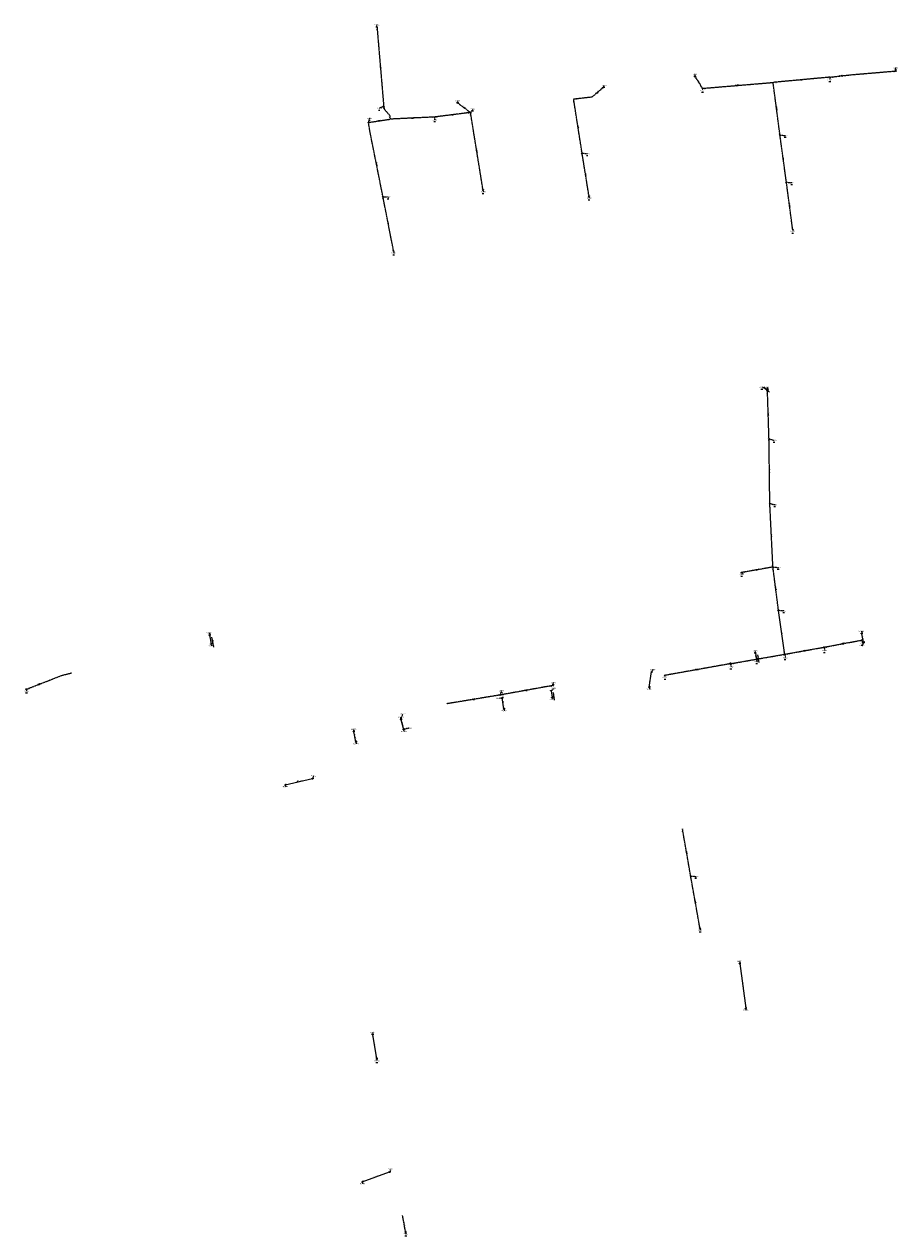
# Model space of a CAD drawing. Extents: x 188323 to 208361, y 565368 to 574910.
# Tile 225 of 256: x 197139 to 198250, y 573079 to 574621. Entities that reach past the tile are written whole.
import ezdxf

# ---------------------------------------------------------------- set-up
doc = ezdxf.new("R2010")
doc.units = 0
for name, pattern in [('BORDER', [1.75, 0.5, -0.25, 0.5, -0.25, 0, -0.25]), ('DASHDOT', [1, 0.5, -0.25, 0, -0.25]), ('DASHED', [0.75, 0.5, -0.25])]:
    doc.linetypes.add(name, pattern=pattern)
doc.layers.get('0').update_dxf_attribs({"linetype": 'CONTINUOUS'})
for name, color, linetype in [('RIO-AFM', 7, 'CONTINUOUS'), ('RIO-BOK', 7, 'CONTINUOUS'), ('RIO-DET', 7, 'CONTINUOUS'), ('RIO-KNP', 7, 'CONTINUOUS'), ('RIO-KNR', 7, 'CONTINUOUS'), ('RIO-LAG', 7, 'CONTINUOUS'), ('RIO-LAG_2B', 7, 'DASHED'), ('RIO-LAG_4', 7, 'BORDER'), ('RIO-LEN', 7, 'CONTINUOUS'), ('RIO-MVD', 1, 'CONTINUOUS'), ('RIO-VRB', 6, 'DASHDOT'), ('RIO-VRH', 7, 'CONTINUOUS')]:
    doc.layers.add(name, color=color, linetype=linetype)
doc.styles.add('RIO-TXT', font='isocp.shx')

# ---------------------------------------------------------------- blocks, each defined once
blk = doc.blocks.new('L_VHR')
blk.add_lwpolyline([(-0.5, 0), (0.5, 0), (-0.5, 0.15), (-0.5, -0.15), (0.5, 0)])
blk = doc.blocks.new('L_VKT')
blk.add_line((0.3, 0.95), (-0.3, -0.05))
blk.add_lwpolyline([(0.3, 0.15), (0.3, 0.75), (-0.3, 0.75), (-0.3, 0.15)], close=True)
blk = doc.blocks.new('K_UTB')
blk.add_lwpolyline([(0.5, 0.15), (0.5, -0.3), (-0.5, -0.3), (-0.5, 0.15), (-0.45, 0.15), (-0.45, -0.25), (0, -0.25), (0.45, -0.25), (0.45, 0.15)], close=True)
blk.add_lwpolyline([(0.85, 0.6), (0.55, 0.65), (0.614828, 0.459583), (0.850842, 0.598937)])
blk.add_arc((0.85, -0.25), 0.85, 90, 180)
at = {"style": 'RIO-TXT', "flags": 1}
blk.add_attdef('KNOOPNAAM', (2, 2), '', height=1, dxfattribs=at)
blk = doc.blocks.new('K_IPD')
blk.add_lwpolyline([(-0.496027, 0.307994), (0.503973, 0.307994), (0.003973, -0.558031)], close=True)
blk.add_solid([(-0.496027, 0.307994), (0.503973, 0.307994), (0.003973, -0.558031)])
at = {"style": 'RIO-TXT', "flags": 1}
blk.add_attdef('KNOOPNAAM', (2, 2), '', height=1, dxfattribs=at)
blk = doc.blocks.new('K_RGM')
blk.add_lwpolyline([(-0.6, 0.6), (-0.6, -0.6), (0.6, -0.6), (0.6, 0.6)], close=True)
blk.add_solid([(-0.6, 0.6), (0, 0.6), (-0.6, -0.6), (0, -0.6)])
at = {"style": 'RIO-TXT', "flags": 1}
blk.add_attdef('KNOOPNAAM', (2, 2), '', height=1, dxfattribs=at)
blk = doc.blocks.new('K_OVL')
for points in [[(0.6, 0.6), (-0.6, 0.6), (-0.6, -0.6), (0.6, -0.6)], [(1, 1.25), (0.474823, 0.983111), (0.413034, 1.369554)]]:
    blk.add_lwpolyline(points, close=True)
blk.add_arc((0.81571, 0.439293), 0.83139, 77.193131, 168.854604)
blk.add_solid([(-0.6, 0.6), (0.6, 0.6), (-0.6, -0.6), (0.6, -0.6)])
at = {"style": 'RIO-TXT', "flags": 1}
blk.add_attdef('KNOOPNAAM', (2, 2), '', height=1, dxfattribs=at)
blk = doc.blocks.new('K_FIC')
blk.add_circle((0, 0), 0.0625)
at = {"style": 'RIO-TXT', "flags": 1}
blk.add_attdef('KNOOPNAAM', (2, 2), '', height=1, dxfattribs=at)
blk = doc.blocks.new('994_06______63061___c263062_')
at = {"layer": 'RIO-LAG_4'}
blk.add_line((0, 0), (-6.947, 6.942), dxfattribs=at)
at = {"layer": 'RIO-AFM', "style": 'RIO-TXT'}
blk.add_text('r 160', height=0.9, rotation=315.0045, dxfattribs=at).set_placement((-3.8833, 4.5889))
at = {"layer": 'RIO-BOK', "style": 'RIO-TXT'}
for p in [(-6.9459, 4.9623), (-3.5065, 1.5272)]:
    blk.add_text('1.20', height=0.9, rotation=315.0045, dxfattribs=at).set_placement(p)
at = {"layer": 'RIO-LEN', "style": 'RIO-TXT'}
blk.add_text('1m', height=0.9, rotation=315.0045, dxfattribs=at).set_placement((-5.0296, 5.7337))
blk = doc.blocks.new('1279_90______900251____900252_')
at = {"layer": 'RIO-LAG'}
blk.add_line((0, 0), (2.224, -12.871), dxfattribs=at)
at = {"layer": 'RIO-AFM', "xscale": 0.9, "yscale": 0.9, "zscale": 0.9, "rotation": 279.7784}
blk.add_blockref('L_VKT', (1.3751, -5.0197), dxfattribs=at)
at = {"layer": 'RIO-AFM', "style": 'RIO-TXT'}
blk.add_text('1450/1200', height=0.9, rotation=279.7784, dxfattribs=at).set_placement((1.513, -5.8179))
at = {"layer": 'RIO-LEN', "style": 'RIO-TXT'}
blk.add_text('11m', height=0.9, rotation=279.7784, dxfattribs=at).set_placement((0.9152, -2.3592))
blk = doc.blocks.new('1280_90______900261____900262_')
at = {"layer": 'RIO-LAG'}
blk.add_line((0, 0), (1.396, -9.722), dxfattribs=at)
at = {"layer": 'RIO-AFM', "style": 'RIO-TXT'}
blk.add_text('r 250', height=0.9, rotation=278.1479, dxfattribs=at).set_placement((1.0397, -3.7205))
at = {"layer": 'RIO-LEN', "style": 'RIO-TXT'}
blk.add_text('8m', height=0.9, rotation=278.1479, dxfattribs=at).set_placement((0.8093, -2.117))
blk = doc.blocks.new('1281_90______900265____900266_')
at = {"layer": 'RIO-LAG'}
blk.add_line((0, 0), (1.622, -9.687), dxfattribs=at)
at = {"layer": 'RIO-VRH', "xscale": 2, "yscale": 2, "zscale": 2, "rotation": 459.4814}
blk.add_blockref('L_VHR', (0.811, -4.8435), dxfattribs=at)
at = {"layer": 'RIO-AFM', "style": 'RIO-TXT'}
blk.add_text('r 250', height=0.9, rotation=279.4814, dxfattribs=at).set_placement((1.126, -3.6953))
at = {"layer": 'RIO-BOK', "style": 'RIO-TXT'}
for s, p in [('0.20', (-1.1495, -1.6118)), ('0.28', (-0.3464, -6.406))]:
    blk.add_text(s, height=0.9, rotation=279.4814, dxfattribs=at).set_placement(p)
at = {"layer": 'RIO-LEN', "style": 'RIO-TXT'}
blk.add_text('9m', height=0.9, rotation=279.4814, dxfattribs=at).set_placement((0.8583, -2.0976))

msp = doc.modelspace()

# ---------------------------------------------------------------- linework, layer by layer
at = {"layer": 'RIO-LAG'}
for p, q in [((197374.512, 573843.328), (197376.432, 573832.192)), ((198206.208, 573834.112), (198203.856, 573845.504)), ((198068.8, 573820.544), (198070.208, 573812.096)), ((197933.616, 573776.96), (197936.608, 573796.416)), ((197748.864, 573749.376), (197746.8, 573763.52)), ((197808.896, 573772.608), (197810.096, 573764.224)), ((197617.824, 573735.808), (197621.216, 573723.328)), ((197617.824, 573735.808), (197621.216, 573723.328)), ((197560.512, 573707.456), (197557.824, 573720.64)), ((197470.736, 573652.672), (197505.376, 573660.928)), ((198048.8, 573425.408), (198056.304, 573368.576)), ((197587.104, 573304.064), (197582.032, 573334.912)), ((197568.704, 573147.52), (197603.472, 573160.32))]:
    msp.add_line(p, q, dxfattribs=at)
at = {"layer": 'RIO-LAG_2B'}
for p, q in [((197587.376, 574617.28), (197595.936, 574516.224)), ((197991.936, 574554.368), (198001.264, 574539.2)), ((198001.264, 574539.2), (198091.184, 574546.752)), ((198163.024, 574553.408), (198091.184, 574546.752)), ((198099.936, 574479.744), (198091.184, 574546.752)), ((197690.176, 574520.64), (197706.336, 574508.48)), ((197848.256, 574456.704), (197837.488, 574525.376)), ((197576.576, 574495.808), (197604.208, 574500.032)), ((197660.464, 574502.72), (197604.208, 574500.032)), ((197706.336, 574508.48), (197660.464, 574502.72)), ((197722.24, 574409.984), (197706.336, 574508.48)), ((198108.128, 574419.712), (198099.936, 574479.744)), ((197857.04, 574401.984), (197848.256, 574456.704)), ((198116.08, 574359.744), (198108.128, 574419.712)), ((197608.496, 574332.096), (197594.944, 574401.408)), ((198086, 574092.992), (198084, 574155.008)), ((198087.008, 574011.008), (198086, 574092.992)), ((198091.008, 573929.984), (198087.008, 574011.008)), ((198091.008, 573929.984), (198051.008, 573923.008)), ((198098, 573875.008), (198091.008, 573929.984)), ((198106, 573819.008), (198098, 573875.008)), ((198156, 573827.968), (198204, 573836.992)), ((198106, 573819.008), (198156, 573827.968)), ((198036.992, 573806.976), (197953.44, 573792.064)), ((198036.992, 573806.976), (198106, 573819.008)), ((197810.704, 573779.136), (197744.272, 573767.168)), ((197744.272, 573767.168), (197676.544, 573756.032)), ((197986.352, 573536.768), (197975.936, 573596.544)), ((197998.144, 573470.336), (197986.352, 573536.768)), ((197623.76, 573083.392), (197619.904, 573104.768))]:
    msp.add_line(p, q, dxfattribs=at)
for points in [[(198163.024, 574553.408), (198193.232, 574556.8), (198247.376, 574561.344)], [(197874.512, 574539.84), (197860.88, 574528.064), (197837.488, 574525.376)], [(197595.936, 574516.224), (197596.432, 574513.024), (197603.392, 574505.024), (197604.208, 574500.032)], [(197594.944, 574401.408), (197578.656, 574483.008), (197576.576, 574495.808)], [(197141.264, 573774.4), (197174.48, 573787.328), (197186.096, 573792), (197198.24, 573795.072)]]:
    msp.add_lwpolyline(points, dxfattribs=at)
at = {"layer": 'RIO-LAG_4'}
msp.add_line((198084, 574155.008), (198083.008, 574156.032), dxfattribs=at)
at = {"layer": 'RIO-VRB'}
for p, q in [((197587.38, 574617.28), (197587.3797, 574620.055)), ((198247.38, 574561.37), (198247.3795, 574565.145)), ((197991.93, 574554.35), (197991.9297, 574557.125)), ((198163.03, 574553.4), (198163.7371, 574550.0868)), ((197874.51, 574539.85), (197876.4864, 574542.9058)), ((198001.27, 574539.23), (198001.8035, 574536.9016)), ((197595.93, 574516.24), (197590.67, 574513.9006)), ((197690.18, 574520.66), (197690.1797, 574523.435)), ((197576.57, 574495.79), (197578.3052, 574501.2592)), ((197660.46, 574502.73), (197661.1671, 574499.4168)), ((197706.33, 574508.47), (197709.5918, 574513.058)), ((198099.94, 574479.75), (198106.9075, 574479.2213)), ((197848.25, 574456.71), (197855.2175, 574456.1813)), ((197722.24, 574409.98), (197722.7735, 574407.6516)), ((198108.12, 574419.72), (198115.0875, 574419.1913)), ((197594.94, 574401.43), (197601.9075, 574400.9013)), ((197857.04, 574402.01), (197857.5735, 574399.6816)), ((198116.08, 574359.75), (198116.6135, 574357.4216)), ((197608.5, 574332.07), (197609.0335, 574329.7416)), ((198083, 574156), (198077.2908, 574158.7762)), ((198084, 574155), (198083.9995, 574158.775)), ((198086, 574093), (198092.6482, 574091.28)), ((198087, 574011), (198093.6482, 574009.28)), ((198091, 573930), (198097.9675, 573929.4713)), ((198051, 573923), (198051.5335, 573920.6716)), ((198098, 573875), (198104.9675, 573874.4713)), ((197374.51, 573843.35), (197374.5097, 573846.125)), ((198203.86, 573845.48), (198203.8597, 573848.255)), ((198204, 573837), (198204.8806, 573832.702)), ((197376.43, 573832.2), (197376.9635, 573829.8716)), ((198068.8, 573820.52), (198068.7997, 573823.295)), ((198156, 573828), (198156.8806, 573823.702)), ((198206.2, 573834.1), (198204.4663, 573830.0303)), ((198037, 573807), (198037.8806, 573802.702)), ((198070.21, 573812.07), (198070.7435, 573809.7416)), ((198106, 573819), (198106.8806, 573814.702)), ((197936.61, 573796.39), (197938.5864, 573799.4458)), ((197953.44, 573792.06), (197953.9735, 573789.7316)), ((197141.26, 573774.37), (197141.7935, 573772.0416)), ((197808.9, 573772.6), (197813.2949, 573775.8377)), ((197810.71, 573779.15), (197811.7614, 573782.7397)), ((197933.62, 573776.94), (197934.1535, 573774.6116)), ((197746.8, 573763.5), (197742.9712, 573762.8049)), ((197744.27, 573767.19), (197746.0052, 573772.6592)), ((197810.1, 573764.21), (197810.6335, 573761.8816)), ((197617.83, 573735.81), (197620.249, 573743.1586)), ((197748.87, 573749.36), (197749.4035, 573747.0316)), ((197617.83, 573735.84), (197617.8297, 573738.615)), ((197557.83, 573720.63), (197557.8297, 573723.405)), ((197621.21, 573723.31), (197628.1775, 573725.2387)), ((197621.22, 573723.32), (197621.7535, 573720.9916)), ((197560.51, 573707.44), (197561.0435, 573705.1116)), ((197470.74, 573652.7), (197471.2735, 573650.3716)), ((197505.38, 573660.91), (197506.9172, 573664.2732)), ((197986.35, 573536.74), (197993.3175, 573536.2113)), ((197998.15, 573470.35), (197998.6835, 573468.0216)), ((198048.8, 573425.4), (198048.7997, 573428.175)), ((198056.3, 573368.6), (198056.8335, 573366.2716)), ((197582.03, 573334.92), (197582.0297, 573337.695)), ((197587.11, 573304.09), (197587.6435, 573301.7616)), ((197603.47, 573160.33), (197605.4464, 573163.3858)), ((197568.7, 573147.52), (197569.2335, 573145.1916)), ((197623.76, 573083.38), (197624.2935, 573081.0516))]:
    msp.add_line(p, q, dxfattribs=at)

# ---------------------------------------------------------------- block references
at = {"layer": 'RIO-AFM', "xscale": 0.9, "yscale": 0.9, "zscale": 0.9, "rotation": 13.3323}
msp.add_blockref('L_VKT', (197486.6309, 573656.9801), dxfattribs=at)
at = {"layer": 'RIO-DET'}
for name, p in [('994_06______63061___c263062_', (198086.496, 574152.512)), ('1279_90______900251____900252_', (197377.008, 573840.832)), ('1281_90______900265____900266_', (198071.296, 573818.048)), ('1280_90______900261____900262_', (197811.392, 573770.112))]:
    msp.add_blockref(name, p, dxfattribs=at)
at = {"layer": 'RIO-KNP', "xscale": 1.25, "yscale": 1.25, "zscale": 1.25}
for name, p in [('K_IPD', (197587.376, 574617.28)), ('K_IPD', (198247.376, 574561.344)), ('K_IPD', (197991.936, 574554.368)), ('K_FIC', (198091.184, 574546.752)), ('K_IPD', (198163.024, 574553.408)), ('K_IPD', (197874.512, 574539.84)), ('K_IPD', (198001.264, 574539.2)), ('K_IPD', (197595.936, 574516.224)), ('K_IPD', (197690.176, 574520.64)), ('K_FIC', (197837.488, 574525.376)), ('K_FIC', (197604.208, 574500.032)), ('K_IPD', (197660.464, 574502.72)), ('K_IPD', (197706.336, 574508.48)), ('K_IPD', (197576.576, 574495.808)), ('K_IPD', (198099.936, 574479.744)), ('K_IPD', (197848.256, 574456.704)), ('K_IPD', (197722.24, 574409.984)), ('K_IPD', (198108.128, 574419.712)), ('K_IPD', (197594.944, 574401.408)), ('K_IPD', (197857.04, 574401.984)), ('K_IPD', (198116.08, 574359.744)), ('K_IPD', (197608.496, 574332.096)), ('K_UTB', (198083.008, 574156.032)), ('K_OVL', (198084, 574155.008)), ('K_IPD', (198086, 574092.992)), ('K_IPD', (198087.008, 574011.008)), ('K_IPD', (198091.008, 573929.984)), ('K_IPD', (198051.008, 573923.008)), ('K_IPD', (198098, 573875.008)), ('K_UTB', (197374.512, 573843.328)), ('K_UTB', (198203.856, 573845.504)), ('K_IPD', (198204, 573836.992)), ('K_UTB', (197376.432, 573832.192)), ('K_UTB', (198068.8, 573820.544)), ('K_IPD', (198156, 573827.968)), ('K_UTB', (198206.208, 573834.112)), ('K_RGM', (198036.992, 573806.976)), ('K_UTB', (198070.208, 573812.096)), ('K_IPD', (198106, 573819.008)), ('K_FIC', (197198.24, 573795.072)), ('K_UTB', (197936.608, 573796.416)), ('K_IPD', (197953.44, 573792.064)), ('K_IPD', (197141.264, 573774.4)), ('K_IPD', (197810.704, 573779.136)), ('K_UTB', (197933.616, 573776.96)), ('K_IPD', (197744.272, 573767.168)), ('K_UTB', (197746.8, 573763.52)), ('K_UTB', (197808.896, 573772.608)), ('K_UTB', (197810.096, 573764.224)), ('K_FIC', (197676.544, 573756.032)), ('K_UTB', (197748.864, 573749.376)), ('K_UTB', (197617.824, 573735.808)), ('K_UTB', (197617.824, 573735.808)), ('K_UTB', (197557.824, 573720.64)), ('K_UTB', (197621.216, 573723.328)), ('K_UTB', (197621.216, 573723.328)), ('K_UTB', (197560.512, 573707.456)), ('K_UTB', (197470.736, 573652.672)), ('K_UTB', (197505.376, 573660.928)), ('K_FIC', (197975.936, 573596.544)), ('K_IPD', (197986.352, 573536.768)), ('K_IPD', (197998.144, 573470.336)), ('K_UTB', (198048.8, 573425.408)), ('K_UTB', (198056.304, 573368.576)), ('K_UTB', (197582.032, 573334.912)), ('K_UTB', (197587.104, 573304.064)), ('K_UTB', (197603.472, 573160.32)), ('K_UTB', (197568.704, 573147.52)), ('K_FIC', (197619.904, 573104.768)), ('K_RGM', (197623.76, 573083.392))]:
    msp.add_blockref(name, p, dxfattribs=at)
at = {"layer": 'RIO-VRH'}
for p, xscale, yscale, zscale, rotation in [((197591.655, 574566.76), 2, 2, 2, 274.8454), ((197996.6, 574546.79), 2, 2, 2, 301.7105), ((198127.105, 574550.085), 2, 2, 2, 185.2715), ((198178.13, 574555.1), 2, 2, 2, 186.4228), ((197867.695, 574533.95), 2, 2, 2, 220.8798), ((198046.225, 574543), 2, 2, 2, 4.7932), ((197596.18, 574514.645), 1.977, 1.977, 1.977, 278.9162), ((197698.255, 574514.565), 2, 2, 2, 322.9583), ((198095.56, 574513.26), 2, 2, 2, 97.4551), ((197590.39, 574497.92), 2, 2, 2, 8.7609), ((197632.335, 574501.39), 2, 2, 2, 182.7275), ((197683.395, 574505.6), 2, 2, 2, 187.132), ((197842.87, 574491.035), 2, 2, 2, 98.9161), ((197714.285, 574459.225), 2, 2, 2, 99.1844), ((197586.795, 574442.21), 2, 2, 2, 101.303), ((198104.03, 574449.735), 2, 2, 2, 97.7679), ((197852.645, 574429.36), 2, 2, 2, 99.1372), ((198112.1, 574389.735), 2, 2, 2, 97.5692), ((197601.72, 574366.75), 2, 2, 2, 101.0699), ((198085, 574124), 2, 2, 2, 271.8565), ((198071, 573926.5), 2, 2, 2, 369.9252), ((198131, 573823.5), 2, 2, 2, 190.2029), ((198180, 573832.5), 2, 2, 2, 190.6186), ((198069.505, 573816.295), 2, 2, 2, 459.4814), ((198071.5, 573813), 2, 2, 2, 189.8648), ((197995.22, 573799.53), 2, 2, 2, 370.136), ((197157.87, 573780.85), 2, 2, 2, 21.3099), ((197777.49, 573773.17), 2, 2, 2, 190.2036), ((197710.405, 573761.61), 2, 2, 2, 189.3557), ((197981.14, 573566.635), 2, 2, 2, 99.8941), ((197992.25, 573503.545), 2, 2, 2, 100.0864)]:
    msp.add_blockref('L_VHR', p, dxfattribs=dict(at, xscale=xscale, yscale=yscale, zscale=zscale, rotation=rotation))

# ---------------------------------------------------------------- texts
at = {"layer": 'RIO-AFM', "style": 'RIO-TXT'}
for s, rotation, p in [('r 160', 274.8454, (197592.1393, 574567.3432)), ('r 160', 301.7105, (197996.6039, 574547.7449)), ('r 160', 4.7932, (198045.3758, 574543.4305)), ('r 200', 365.2715, (198126.2501, 574550.5307)), ('r 160', 6.4228, (198177.2688, 574555.5062)), ('r 160', 400.8798, (197866.7517, 574533.8015)), ('r 160', 278.9162, (197596.5489, 574515.5234)), ('r 160', 322.9583, (197697.913, 574515.4569)), ('r 160', 277.4551, (198095.9715, 574514.131)), ('r 160', 8.7609, (197589.5132, 574498.2908)), ('r 200', 362.7275, (197631.5007, 574501.8682)), ('r 200', 367.132, (197682.5268, 574506.0095)), ('r 160', 278.9161, (197843.2597, 574491.9163)), ('r 160', 279.1844, (197714.7233, 574459.8434)), ('r 160', 281.303, (197587.1519, 574443.108)), ('r 160', 277.7679, (198104.4345, 574450.6082)), ('r 160', 279.1372, (197853.0269, 574430.2424)), ('r 160', 277.5692, (198112.5075, 574390.6069)), ('r 160', 281.0699, (197602.0767, 574367.6454)), ('r 160', 271.8565, (198085.4928, 574124.8267)), ('r 160', 270.7077, (198087.0156, 574052.8166)), ('r 160', 272.8359, (198089.4846, 573971.3355)), ('r 160', 369.9252, (198070.1131, 573926.8649)), ('r 200', 277.2615, (198094.9106, 573903.3694)), ('r 200', 278.1384, (198102.3976, 573847.8755)), ('r 120', 281.6273, (198205.3597, 573840.685)), ('r 160', 10.2029, (198130.114, 573823.8486)), ('r 160', 10.6186, (198179.1116, 573832.8421)), ('r 200', 9.8648, (198070.616, 573813.3538)), ('r 160', 370.136, (197994.3297, 573799.9056)), ('r 160', 21.3099, (197156.9335, 573781.0213)), ('r 160', 370.2036, (197776.5999, 573773.539)), ('r 300', 81.2523, (197934.4977, 573785.9402)), ('r 160', 369.3557, (197709.5207, 573761.9926)), ('r 200', 278.3368, (197748.2163, 573757.3051)), ('r 300', 285.1385, (197619.7945, 573730.474)), ('r 300', 285.1581, (197619.7992, 573730.4941)), ('r 200', 281.4932, (197559.5023, 573714.9296)), ('1800/1000', 13.3323, (197487.419, 573657.1669)), ('r 160', 279.8941, (197981.5119, 573567.5224)), ('r 160', 280.0864, (197992.621, 573504.4341)), ('r 500', 277.5303, (198052.9571, 573397.871)), ('r 500', 279.3649, (197584.9408, 573320.3876)), ('r 200', 20.2228, (197585.1518, 573154.1141)), ('r 200', 280.2328, (197622.1845, 573094.9674))]:
    msp.add_text(s, height=0.9, rotation=rotation, dxfattribs=at).set_placement(p)
at = {"layer": 'RIO-BOK', "style": 'RIO-TXT'}
for s, rotation, p in [('0.18', 274.8454, (197586.104, 574615.7664)), ('-0.50', 4.8236, (198243.4115, 574559.6301)), ('-0.63', 301.7105, (197991.4758, 574552.4231)), ('-0.76', 4.7932, (198087.2105, 574545.0322)), ('-0.34', 277.4551, (198089.9742, 574545.1998)), ('-0.78', 365.2715, (198092.7033, 574545.5055)), ('-0.61', 365.2715, (198159.0724, 574551.6722)), ('-0.61', 6.4228, (198164.5776, 574552.1654)), ('0.04', 400.8798, (197872.7292, 574536.4686)), ('-0.66', 301.7105, (197997.9318, 574541.9865)), ('-0.66', 4.7932, (198002.7819, 574537.9519)), ('0.08', 274.8454, (197594.2966, 574519.674)), ('0.08', 278.9162, (197594.7647, 574514.6396)), ('0.15', 322.9583, (197690.4551, 574518.6995)), ('-0.07', 278.9161, (197836.3247, 574523.7596)), ('-0.07', 366.5599, (197839.0413, 574524.1301)), ('-0.08', 8.7609, (197600.3705, 574498.0417)), ('-0.08', 279.4141, (197602.1594, 574503.866)), ('-0.08', 362.7275, (197605.6757, 574498.7191)), ('0.01', 362.7275, (197656.9689, 574501.1955)), ('0.01', 367.132, (197662.0236, 574501.5156)), ('0.11', 322.9583, (197702.652, 574509.5054)), ('0.11', 367.132, (197702.9679, 574506.6656)), ('0.11', 279.1844, (197705.1722, 574506.8641)), ('-0.03', 279.238, (197575.4137, 574494.1831)), ('-0.03', 8.7609, (197578.1667, 574494.6196)), ('-0.24', 277.4551, (198098.0604, 574483.6386)), ('-0.24', 277.7679, (198098.7428, 574478.1733)), ('0.06', 278.9161, (197846.357, 574460.0162)), ('0.06', 279.1372, (197847.0908, 574455.1051)), ('-0.17', 277.7679, (198106.2147, 574423.5984)), ('0.27', 279.1844, (197720.3504, 574413.281)), ('-0.17', 277.5692, (198106.9173, 574418.1474)), ('0.11', 281.303, (197592.9193, 574404.657)), ('0.11', 281.0699, (197593.8356, 574399.7869)), ('0.11', 279.1372, (197855.1253, 574405.3081)), ('-0.12', 277.5692, (198114.1881, 574363.6352)), ('0.14', 281.0699, (197606.4848, 574335.3028)), ('0.44', 271.8565, (198082.6468, 574153.555)), ('0.20', 271.8565, (198084.523, 574096.5138)), ('0.18', 270.7077, (198084.6181, 574091.5824)), ('0.49', 369.9252, (198087.7304, 573928.0304)), ('-0.23', 272.8359, (198089.4482, 573934.0284)), ('-0.23', 277.2615, (198089.7889, 573928.4339)), ('0.96', 369.9252, (198052.6209, 573921.8633)), ('0.47', 10.6186, (198200.7583, 573834.9678)), ('-0.33', 278.1384, (198104.0672, 573822.8654)), ('0.22', 10.2029, (198152.7436, 573825.9913)), ('0.22', 10.6186, (198157.6338, 573826.8819)), ('-0.57', 370.136, (198033.202, 573804.9507)), ('-0.56', 9.8648, (198038.619, 573805.8605)), ('-0.33', 9.8648, (198102.1996, 573816.918)), ('0.05', 10.2029, (198107.6257, 573817.8701)), ('-0.97', 14.1458, (197194.6056, 573792.7101)), ('-0.06', 370.136, (197955.065, 573790.9292)), ('-0.90', 21.3099, (197143.0729, 573773.5745)), ('-0.50', 370.2036, (197806.9155, 573777.0853)), ('-0.57', 369.3557, (197740.4459, 573765.1825)), ('-0.57', 370.2036, (197745.8964, 573766.0612)), ('-0.70', 369.3557, (197678.1495, 573754.8772)), ('-0.45', 279.8941, (197974.7921, 573594.9099)), ('-0.37', 279.8941, (197984.3023, 573540.5445)), ('-0.37', 280.0864, (197985.2176, 573535.1161)), ('-0.33', 280.0864, (197996.0937, 573474.1486)), ('-0.79', 279.3649, (197580.8772, 573333.3105)), ('-0.79', 279.3649, (197585.079, 573307.9107)), ('-1.72', 280.2328, (197621.6655, 573087.168))]:
    msp.add_text(s, height=0.9, rotation=rotation, dxfattribs=at).set_placement(p)
at = {"layer": 'RIO-KNR', "style": 'RIO-TXT'}
for s, p in [('63084', (197584.1922, 574619.305)), ('63071', (198244.192, 574564.395)), ('63111', (197988.7422, 574556.375)), ('63072', (198160.5496, 574549.3368)), ('63076', (197873.2989, 574542.1558)), ('63112', (197998.616, 574536.1516)), ('63083', (197587.4825, 574513.1506)), ('63081', (197686.9922, 574522.685)), ('63080', (197706.4043, 574512.308)), ('63085', (197575.1177, 574500.5092)), ('63082', (197657.9796, 574498.6668)), ('63073', (198103.72, 574478.4713)), ('63077', (197852.03, 574455.4313)), ('63079', (197719.586, 574406.9016)), ('63074', (198111.9, 574418.4413)), ('63086', (197598.72, 574400.1513)), ('63078', (197854.386, 574398.9316)), ('63075', (198113.426, 574356.6716)), ('63087', (197605.846, 574328.9916)), ('63062', (198074.1033, 574158.0262)), ('63061', (198080.812, 574158.025)), ('63060', (198089.4607, 574090.53)), ('63059', (198090.4607, 574008.53)), ('63057', (198094.78, 573928.7213)), ('63058', (198048.346, 573919.9216)), ('63056', (198101.78, 573873.7213)), ('900251', (197370.6847, 573845.375)), ('900268', (198200.0347, 573847.505)), ('900252', (197373.1385, 573829.1216)), ('900265', (198064.9747, 573822.545)), ('63054', (198153.6931, 573822.952)), ('900267', (198200.6413, 573829.2803)), ('63055', (198201.6931, 573831.952)), ('900266', (198066.9185, 573808.9916)), ('63053', (198103.6931, 573813.952)), ('900264', (197934.7614, 573798.6958)), ('63051', (197950.786, 573788.9816)), ('63052', (198034.6931, 573801.952)), ('63089', (197808.5739, 573781.9897)), ('900261', (197809.4699, 573775.0877)), ('900263', (197930.3285, 573773.8616)), ('63092', (197138.606, 573771.2916)), ('900260', (197739.1462, 573762.0549)), ('63088', (197742.8177, 573771.9092)), ('900262', (197806.8085, 573761.1316)), ('900257', (197616.424, 573742.4086)), ('900259', (197745.5785, 573746.2816)), ('630047', (197614.0047, 573737.865)), ('900256', (197554.0047, 573722.655)), ('630048', (197617.9285, 573720.2416)), ('900258', (197624.3525, 573724.4887)), ('900255', (197557.2185, 573704.3616)), ('900253', (197467.4485, 573649.6216)), ('900254', (197503.0922, 573663.5232)), ('63090', (197990.13, 573535.4613)), ('63091', (197995.496, 573467.2716)), ('900271', (198044.9747, 573427.425)), ('900272', (198053.0085, 573365.5216)), ('901484', (197578.2047, 573336.945)), ('901483', (197583.8185, 573301.0116)), ('901712', (197601.6214, 573162.6358)), ('901711', (197565.4085, 573144.4416)), ('74070', (197621.106, 573080.3016))]:
    msp.add_text(s, height=1.5, dxfattribs=at).set_placement(p)
at = {"layer": 'RIO-LEN', "style": 'RIO-TXT'}
for s, rotation, p in [('101m', 274.8454, (197591.91, 574570.0335)), ('18m', 301.7105, (197995.4675, 574549.5818)), ('72m', 365.2715, (198124.0993, 574550.3309)), ('85m', 6.4228, (198175.1224, 574555.2646)), ('42m', 400.8798, (197865.1195, 574532.3867)), ('90m', 4.7932, (198043.2234, 574543.25)), ('19m', 278.9162, (197596.2131, 574517.6572)), ('20m', 322.9583, (197696.1882, 574516.7571)), ('68m', 277.4551, (198095.6902, 574516.2726)), ('28m', 8.7609, (197587.3784, 574497.9617)), ('56m', 362.7275, (197629.3432, 574501.764)), ('46m', 367.132, (197680.3837, 574505.7399)), ('69m', 278.9161, (197842.9239, 574494.05)), ('100m', 279.1844, (197714.291, 574462.5086)), ('61m', 277.7679, (198104.1415, 574452.7483)), ('96m', 281.303, (197586.7275, 574445.2259)), ('55m', 279.1372, (197852.6828, 574432.3748)), ('61m', 277.5692, (198112.2219, 574392.748)), ('71m', 281.0699, (197601.6609, 574369.765)), ('62m', 271.8565, (198085.4217, 574126.9855)), ('82m', 270.7077, (198086.9878, 574054.9765)), ('81m', 272.8359, (198089.3767, 573973.4928)), ('41m', 369.9252, (198067.9857, 573926.4912)), ('55m', 277.2615, (198094.6365, 573905.5119)), ('57m', 278.1384, (198102.0908, 573850.0136)), ('12m', 281.6273, (198204.9233, 573842.8005)), ('51m', 10.2029, (198127.9882, 573823.4659)), ('49m', 10.6186, (198176.9886, 573832.4441)), ('70m', 9.8648, (198068.488, 573812.9837)), ('85m', 370.136, (197992.2037, 573799.524)), ('61m', 21.3099, (197154.9212, 573780.2363)), ('68m', 370.2036, (197774.4743, 573773.155)), ('20m', 81.2523, (197934.1695, 573783.8053)), ('69m', 369.3557, (197707.3896, 573761.64)), ('14m', 278.3368, (197747.9021, 573759.4421)), ('13m', 285.1385, (197619.2294, 573732.5588)), ('13m', 285.1581, (197619.2334, 573732.5787)), ('13m', 281.4932, (197559.0709, 573717.046)), ('36m', 13.3323, (197484.0036, 573656.3575)), ('61m', 279.8941, (197981.1397, 573569.6501)), ('67m', 280.0864, (197992.2416, 573506.5606)), ('57m', 277.5303, (198052.673, 573400.0123)), ('31m', 279.3649, (197584.5883, 573322.5187)), ('37m', 20.2228, (197583.125, 573153.3673)), ('22m', 280.2328, (197621.7997, 573097.0929))]:
    msp.add_text(s, height=0.9, rotation=rotation, dxfattribs=at).set_placement(p)
at = {"layer": 'RIO-MVD', "style": 'RIO-TXT'}
for s, p in [('%%U1.45', (197585.8497, 574617.905)), ('%%U0.78', (198245.8495, 574562.995)), ('%%U0.79', (197990.3997, 574554.975)), ('%%U0.61', (198162.2071, 574547.9368)), ('%%U1.52', (197874.9564, 574540.7558)), ('%%U0.99', (198000.2735, 574534.7516)), ('%%U1.50', (197688.6497, 574521.285)), ('%%U1.12', (197576.7752, 574499.1092)), ('%%U1.15', (197589.14, 574511.7506)), ('%%U1.47', (197708.0618, 574510.908)), ('%%U1.31', (197659.6371, 574497.2668)), ('%%U0.76', (198105.3775, 574477.0713)), ('%%U1.14', (197853.6875, 574454.0313)), ('%%U1.60', (197721.2435, 574405.5016)), ('%%U0.86', (198113.5575, 574417.0413)), ('%%U1.32', (197600.3775, 574398.7513)), ('%%U1.16', (197856.0435, 574397.5316)), ('%%U1.33', (198115.0835, 574355.2716)), ('%%U1.22', (197607.5035, 574327.5916)), ('%%U2.03', (198075.7608, 574156.6262)), ('%%U1.20', (198082.4695, 574156.625)), ('%%U1.80', (198091.1182, 574089.13)), ('%%U1.91', (198092.1182, 574007.13)), ('%%U1.89', (198096.4375, 573927.3213)), ('%%U1.56', (198050.0035, 573918.5216)), ('%%U1.79', (198103.4375, 573872.3213)), ('%%U1.18', (198067.2697, 573821.145)), ('%%U1.72', (198155.3506, 573821.552)), ('%%U1.71', (198203.3506, 573830.552)), ('%%U1.18', (198069.2135, 573807.5916)), ('%%U1.23', (198105.3506, 573812.552)), ('%%U1.04', (198036.3506, 573800.552)), ('%%U0.73', (197810.2314, 573780.5897)), ('%%U1.00', (197952.4435, 573787.5816)), ('%%U0.52', (197140.2635, 573769.8916)), ('%%U0.56', (197744.4752, 573770.5092)), ('%%U0.71', (197991.7875, 573534.0613)), ('%%U0.97', (197997.1535, 573465.8716)), ('%%U1.03', (197580.4997, 573335.545)), ('%%U1.03', (197586.1135, 573299.6116)), ('%%U0.33', (197622.7635, 573078.9016))]:
    msp.add_text(s, height=0.9, dxfattribs=at).set_placement(p)

doc.saveas('drawing.dxf')
